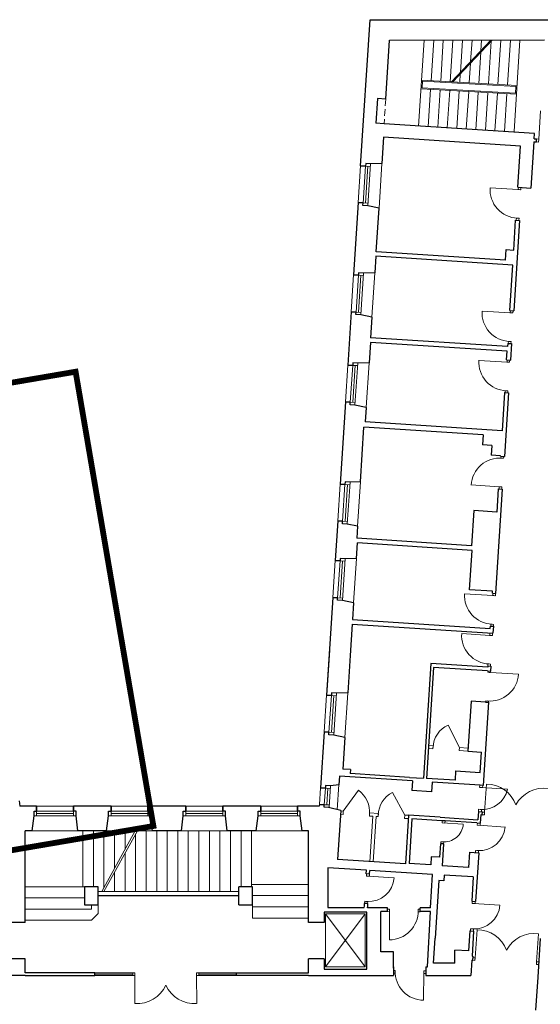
# Model space of a CAD drawing. Header units: millimetres. Extents: x 6904000 to 7075021, y 297772 to 407623.
# Tile 7 of 91: x 6954220 to 6955010, y 375165 to 376660. Entities that reach past the tile are written whole.
import ezdxf

# ---------------------------------------------------------------- set-up
doc = ezdxf.new("R2010")
doc.units = ezdxf.units.MM
doc.linetypes.add('MCS - PW - 2 piętro (2026.04.21)_do wysłania$0$DASHED', pattern=[19.05, 12.7, -6.35])
for name, color, linetype, lineweight in [('MCS - PW - 2 piętro (2026.04.21)_do wysłania$0$Drzwi i okna', 8, 'Continuous', 9), ('MCS - PW - 2 piętro (2026.04.21)_do wysłania$0$Przekrojowa', 8, 'Continuous', 25), ('MCS - PW - 2 piętro (2026.04.21)_do wysłania$0$Ramka', 8, 'Continuous', 9), ('MCS - PW - 2 piętro (2026.04.21)_do wysłania$0$S3_obrys zakresu', 8, 'Continuous', 5), ('MCS - PW - 2 piętro (2026.04.21)_do wysłania$0$Widokowa', 8, 'Continuous', 9)]:
    doc.layers.add(name, color=color, linetype=linetype, lineweight=lineweight)

# ---------------------------------------------------------------- blocks, each defined once
blk = doc.blocks.new('MCS - PW - 2 piętro (2026.04.21)_do wysłania$0$zw$2918')
at = {"layer": 'MCS - PW - 2 piętro (2026.04.21)_do wysłania$0$Drzwi i okna', "color": 0}
for p, q in [((3569.7, -430.1), (3574.6, -344.7)), ((3569.1, -439.1), (3562.6, -438.7)), ((3569.7, -430.1), (3563.1, -429.7)), ((3569.7, -430.1), (3569.1, -439.1)), ((3507.5, -583.5), (3422.1, -578)), ((3506.5, -583.4), (3515.4, -584)), ((3507.9, -576.5), (3507.5, -583.5)), ((3515.4, -584), (3515.9, -576.8)), ((3500.9, -670.1), (3509.9, -670.7)), ((3501.9, -670.2), (3501.5, -676.2)), ((3509.9, -670.7), (3509.5, -676.4)), ((3483.3, -957.6), (3398, -952.1)), ((3483.8, -950.6), (3483.3, -957.6)), ((3491.3, -958.1), (3491.8, -950.9)), ((3482.3, -957.6), (3491.3, -958.1)), ((3476.7, -1044.3), (3485.7, -1044.9)), ((3477.7, -1044.3), (3477.3, -1050.3)), ((3485.7, -1044.9), (3485.3, -1050.6)), ((3473.5, -1107.4), (3388.1, -1101.9)), ((3473.9, -1100.4), (3473.5, -1107.4)), ((3481.4, -1107.9), (3481.9, -1100.7)), ((3472.5, -1107.3), (3481.4, -1107.9)), ((3466.9, -1194), (3475.9, -1194.6)), ((3467.9, -1194.1), (3467.5, -1200.1)), ((3475.9, -1194.6), (3475.5, -1200.3)), ((3454.2, -1398.8), (3463.2, -1399.3)), ((3455.2, -1398.8), (3455.6, -1392.8)), ((3463.2, -1399.3), (3463.6, -1393.3)), ((3449.9, -1485.6), (3364.5, -1480.3)), ((3448.9, -1485.5), (3457.8, -1486.1)), ((3449.4, -1492.6), (3449.9, -1485.6)), ((3457.8, -1486.1), (3457.4, -1493.1)), ((3430.1, -1816), (3344.8, -1810.6)), ((3429.1, -1816), (3438.1, -1816.6)), ((3430.5, -1809), (3430.1, -1816)), ((3438.1, -1816.6), (3438.5, -1809.5)), ((3423.5, -1902.7), (3432.5, -1903.3)), ((3424.5, -1902.8), (3424.1, -1908.8)), ((3432.5, -1903.3), (3432.1, -1909.3)), ((3421.3, -1936.7), (3336, -1931.2)), ((3420.3, -1936.7), (3429.3, -1937.3)), ((3421.8, -1929.7), (3421.3, -1936.7)), ((3429.3, -1937.3), (3429.7, -1930.2)), ((3414.7, -2023.4), (3423.7, -2024)), ((3415.7, -2023.5), (3415.3, -2029.5)), ((3423.7, -2024), (3423.3, -2030)), ((3415.1, -2048.8), (3415.3, -2044.5)), ((3424, -2049.4), (3415.1, -2048.8)), ((3423.3, -2045.1), (3423, -2049.3)), ((3423, -2049.3), (3508.4, -2054.9)), ((3409.4, -2135.5), (3409.1, -2139.3)), ((3418.4, -2136.1), (3409.4, -2135.5)), ((3417.4, -2136), (3417.1, -2139.9)), ((3405.2, -2473.6), (3411.2, -2388.3)), ((3390.5, -2398.4), (3390.9, -2391.8)), ((3399.6, -2399), (3390.6, -2398.4)), ((3395, -2398.7), (3474.8, -2403.8)), ((3399.5, -2399), (3399.9, -2392.4)), ((3387.1, -2464.9), (3386.7, -2471.4)), ((3396.1, -2465.5), (3387.1, -2464.9)), ((3395.7, -2472), (3396.1, -2465.5)), ((3398.7, -2473.2), (3405.2, -2473.6)), ((3405.3, -2472.6), (3404.7, -2481.6)), ((3276.3, -2506.3), (3276.7, -2499.7)), ((3285.3, -2506.8), (3276.3, -2506.3)), ((3276.3, -2506.3), (3340.7, -2510.4)), ((3285.3, -2506.8), (3285.7, -2500.3)), ((3383.1, -2513.1), (3383.5, -2506.6)), ((3392.1, -2513.7), (3392.5, -2507.1)), ((3404.7, -2481.6), (3398.2, -2481.2)), ((3392.1, -2513.7), (3383.2, -2513.2)), ((3387.6, -2513.4), (3467.4, -2518.6)), ((3272.7, -2563.1), (3272.2, -2569.5)), ((3281.6, -2563.6), (3272.7, -2563.1)), ((3281.2, -2570.1), (3281.6, -2563.6)), ((3378.2, -2589.9), (3377.7, -2596.4)), ((3387.1, -2590.5), (3378.2, -2589.9)), ((3386.7, -2597), (3387.1, -2590.5)), ((3046.8, -2667.4), (3047.3, -2660.8)), ((3055.9, -2667.9), (3046.9, -2667.4)), ((3051.3, -2667.7), (3131.2, -2672.8)), ((3055.8, -2667.9), (3056.2, -2661.4)), ((3041.9, -2744.1), (3041.5, -2750.6)), ((3050.9, -2744.7), (3041.9, -2744.1)), ((3050.5, -2751.2), (3050.9, -2744.7)), ((3367.7, -2750.6), (3368.1, -2744.1)), ((3376.7, -2751.2), (3377.1, -2744.6)), ((3116.9, -2767.6), (3110.4, -2767.5)), ((3110.4, -2775.5), (3116.9, -2775.6)), ((3116.9, -2775.6), (3116.7, -2861.1)), ((3116.9, -2776.6), (3116.9, -2767.6)), ((3203.8, -2776.7), (3203.8, -2767.7)), ((3203.8, -2767.7), (3210.4, -2767.7)), ((3203.8, -2775.7), (3210.4, -2775.7)), ((3376.7, -2751.2), (3367.7, -2750.6)), ((3372.2, -2750.9), (3452, -2756.1)), ((3362.7, -2827.4), (3362.3, -2833.9)), ((3371.7, -2828), (3362.7, -2827.4)), ((3371.3, -2834.5), (3371.7, -2828)), ((3376.8, -2915.7), (3382.7, -2830.4)), ((3563.4, -2927.7), (3569, -2842.4)), ((3376.2, -2923.6), (3369.7, -2923.2)), ((3370.2, -2915.3), (3376.7, -2915.7)), ((3376.8, -2914.7), (3376.2, -2923.6)), ((3563.4, -2926.7), (3562.8, -2935.7)), ((3569.9, -2928.2), (3563.4, -2927.7)), ((3134.3, -2954.4), (3128.8, -2954.3)), ((3134.2, -2963.4), (3134.3, -2954.4)), ((3221.2, -2959.2), (3220.4, -3044.7)), ((3221.1, -2964.2), (3221.2, -2955.2)), ((3221.2, -2955.2), (3227.9, -2955.2)), ((3562.8, -2935.7), (3569.3, -2936.1)), ((2344.7, -2961.1), (2338.2, -2961.1)), ((2338.2, -2969.1), (2344.7, -2969.1)), ((2344.7, -2969.1), (2344.6, -3054.6)), ((2344.7, -2970.1), (2344.7, -2961.1)), ((2531.8, -2970.1), (2531.7, -2961.1)), ((2531.7, -2961.1), (2538.2, -2961.1)), ((2538.2, -2969.1), (2531.8, -2969.1)), ((2531.8, -2969.1), (2531.9, -3054.6)), ((3134.2, -2962.4), (3128.8, -2962.3)), ((3227.4, -2963.2), (3221.2, -2963.2))]:
    blk.add_line(p, q, dxfattribs=at)
at = {"layer": 'MCS - PW - 2 piętro (2026.04.21)_do wysłania$0$Drzwi i okna', "color": 0, "ltscale": 1.6}
for p, q in [((3329.2, -2277.6), (3294.8, -2209.1)), ((2976.8, -2470.3), (3022.7, -2406.9)), ((3163, -2482.3), (3125.6, -2413.6))]:
    blk.add_line(p, q, dxfattribs=at)
for centre, radius, start, end in [((3508.7, -583.7), 86.7, 176.193, 267.8036), ((3484.5, -957.9), 86.7, 176.193, 267.8036), ((3474.7, -1107.6), 86.7, 176.193, 267.8036), ((3451.1, -1485.5), 86.7, 84.979, 176.5896), ((3431.3, -1816.3), 86.7, 176.193, 267.8036), ((3422.5, -1937), 86.7, 176.193, 267.8036), ((3421.8, -2049.4), 86.7, 264.7676, 356.3783), ((3326.4, -2279.7), 77.4, 114.1138, 177.9529), ((3410.9, -2483.8), 95.4, 20.051, 89.8558), ((2975.9, -2472.7), 80.7, 354.5264, 54.6033), ((3163.5, -2484.8), 80.7, 117.9982, 178.0752), ((3399, -2388.1), 77.4, 264.5446, 348.3084), ((3584.7, -2496.1), 95.4, 81.999, 151.8038), ((3283.1, -2505.9), 57.8, 264.0905, 355.5263), ((3117.1, -2774.3), 86.7, 269.771, 1.3816), ((3382.5, -2925.8), 95.4, 20.4286, 90.2334), ((3556.3, -2937), 95.4, 82.3767, 152.1814), ((3221, -2957.9), 86.7, 177.9873, 269.5979), ((2351.1, -2959.4), 95.4, 266.0716, 335.8764), ((2525.3, -2959.4), 95.4, 204.1236, 273.9284)]:
    blk.add_arc(centre, radius, start, end, dxfattribs=at)
at = {"layer": 'MCS - PW - 2 piętro (2026.04.21)_do wysłania$0$Drzwi i okna', "color": 0}
for centre, radius, start, end in [((3505.8, -661.7), 78.2, 84.6681, 87.9667), ((3481.7, -1035.8), 78.2, 84.6681, 87.9667), ((3471.9, -1185.6), 78.2, 84.6681, 87.9667), ((3458.1, -1407.8), 78.2, 264.816, 268.1145), ((3428.5, -1894.2), 78.2, 84.6681, 87.9667), ((3419.7, -2014.9), 78.2, 84.6681, 87.9667), ((3414.5, -2127.1), 78.2, 84.6046, 87.9032), ((3482.9, -2482.5), 78.2, 174.3635, 177.6621), ((3389.8, -2512.7), 77.8, 266.3349, 355.7089), ((3283.2, -2485.4), 78.2, 264.6739, 267.9724), ((3388.7, -2512.3), 78.2, 264.6779, 267.9764), ((3053.6, -2667), 77.8, 266.3349, 355.7089), ((3052.5, -2666.5), 78.2, 264.6779, 267.9764), ((3195, -2772.3), 78.2, 178.2461, 181.5447), ((3374.4, -2750.2), 77.8, 266.3349, 355.7089), ((3373.3, -2749.8), 78.2, 264.6779, 267.9764), ((3454.5, -2924), 78.2, 174.7412, 178.0397), ((3485.2, -2926), 78.2, 354.5703, 357.8689), ((3143.1, -2959), 78.2, 357.8242, 1.1228), ((2422.8, -2965.8), 78.2, 178.2653, 181.5639), ((2453.6, -2965.8), 78.2, 358.4361, 1.7347)]:
    blk.add_arc(centre, radius, start, end, dxfattribs=at)
at = {"layer": 'MCS - PW - 2 piętro (2026.04.21)_do wysłania$0$Przekrojowa', "color": 0, "ltscale": 1.6}
for p, q in [((3029.2, -511.4), (3057.8, -68.3)), ((3057.8, -68.3), (3602.8, -67.7)), ((3105.4, -308.9), (3116.9, -130)), ((3116.9, -130), (3587.4, -129.3)), ((3080.4, -307.2), (3075.6, -382.1)), ((3105.4, -308.9), (3080.4, -307.2)), ((3100.5, -383.7), (3075.6, -382.1)), ((3556.6, -413.2), (3100.5, -383.7)), ((3555.6, -429.2), (3556.6, -413.2)), ((3099, -424.8), (3093.8, -504.8)), ((3514.1, -451.6), (3099, -424.8)), ((3555, -438.2), (3546, -578.9)), ((3555, -438.2), (3562.6, -438.7)), ((3555.6, -429.2), (3563.1, -429.7)), ((3562.6, -438.7), (3563.1, -429.7)), ((3506, -576.3), (3514.1, -451.6)), ((3093.8, -504.8), (3059.4, -505.5)), ((3506, -576.3), (3546, -578.9)), ((3022, -623.1), (3007.9, -842.7)), ((3085.1, -640), (3051.2, -632.8)), ((3076.5, -772.1), (3085.1, -640)), ((3493.7, -766.9), (3499.6, -676.1)), ((3511.6, -676.9), (3493.9, -951.3)), ((3499.6, -676.1), (3511.6, -676.9)), ((3468.7, -797.4), (3076.5, -772.1)), ((3468.7, -797.4), (3470.8, -765.5)), ((3470.8, -765.5), (3493.7, -766.9)), ((3075.6, -786), (3072.4, -836.1)), ((3490.8, -812.8), (3075.6, -786)), ((3072.4, -836.1), (3038.1, -836.8)), ((3481.9, -950.6), (3490.8, -812.8)), ((3000.7, -954.5), (2990.2, -1116.1)), ((3481.9, -950.6), (3493.9, -951.3)), ((3063.7, -971.3), (3029.9, -964.1)), ((3063.7, -971.3), (3059.7, -1033.5)), ((3474.8, -1060.3), (3059.7, -1033.5)), ((3058.8, -1047.5), (3054.8, -1109.5)), ((3473.9, -1074.3), (3058.8, -1047.5)), ((3472.2, -1100.2), (3473.9, -1074.3)), ((3475.5, -1050.3), (3474.8, -1060.3)), ((3475.5, -1050.3), (3487.4, -1051.1)), ((3487.4, -1051.1), (3484.2, -1101)), ((3472.2, -1100.2), (3484.2, -1101)), ((3054.8, -1109.5), (3020.4, -1110.3)), ((3465.8, -1200), (3458.3, -1315.8)), ((3477.8, -1200.8), (3465.4, -1393.4)), ((3465.8, -1200), (3477.8, -1200.8)), ((2983, -1227.9), (2966.9, -1477.4)), ((3046.1, -1244.7), (3012.2, -1237.6)), ((3046.1, -1244.7), (3043.2, -1289)), ((3028.5, -1470.8), (3039.3, -1304.8)), ((3401.4, -1328.2), (3039.3, -1304.8)), ((3458.3, -1315.8), (3043.2, -1289)), ((3401.4, -1328.2), (3399.5, -1358.1)), ((3427.4, -1359.9), (3399.5, -1358.1)), ((3427.4, -1359.9), (3425.5, -1389.8)), ((3453.4, -1391.6), (3425.5, -1389.8)), ((3453.4, -1392.6), (3453.4, -1391.6)), ((3453.4, -1392.6), (3465.4, -1393.4)), ((3028.5, -1470.8), (2997.1, -1471.5)), ((3458.9, -1493.2), (3438.5, -1809.5)), ((3446.9, -1492.4), (3442.4, -1562.3)), ((3446.9, -1492.4), (3458.9, -1493.2)), ((3372.6, -1557.8), (3365.7, -1664.6)), ((3442.4, -1562.3), (3372.6, -1557.8)), ((2959.7, -1589.1), (2951.9, -1709.9)), ((3019.8, -1605.3), (2988.9, -1598.8)), ((3019.8, -1605.3), (3017.4, -1642.1)), ((3365.7, -1664.6), (3017.4, -1642.1)), ((3016.5, -1703.3), (3019.5, -1656.2)), ((3367.8, -1678.7), (3019.5, -1656.2)), ((3016.5, -1703.3), (2982.1, -1704)), ((3360.1, -1798.2), (3367.8, -1678.7)), ((2944.7, -1821.6), (2925.6, -2118)), ((3429.9, -1802.7), (3360.1, -1798.2)), ((3429.5, -1809), (3429.9, -1802.7)), ((3429.5, -1809), (3438.5, -1809.5)), ((3007.7, -1838.5), (2973.9, -1831.3)), ((3007.7, -1838.5), (3004.5, -1888.8)), ((3003.6, -1902.7), (2997.4, -1998.2)), ((3003.6, -1902.7), (3430.7, -1930.3)), ((3004.5, -1888.8), (3422.6, -1915.7)), ((3422.6, -1915.7), (3423.1, -1908.8)), ((3423.1, -1908.8), (3432.1, -1909.3)), ((3432.1, -1909.3), (3430.7, -1930.3)), ((2934.4, -1981.3), (2925.6, -2118)), ((2997.4, -1998.2), (2990.1, -2111.4)), ((3242.4, -2022.4), (3219.9, -2370.6)), ((3415, -2033.5), (3242.4, -2022.4)), ((3415.2, -2029.5), (3415, -2033.5)), ((3415.2, -2029.5), (3424.3, -2030.1)), ((3424.3, -2030.1), (3423.3, -2045.1)), ((3250.6, -2033.9), (3228.7, -2371.2)), ((3414.3, -2044.5), (3250.6, -2033.9)), ((3414.3, -2044.5), (3423.3, -2045.1)), ((2990.1, -2111.4), (2955.8, -2112.2)), ((3364.3, -2136.4), (3354.5, -2288.2)), ((3408.1, -2139.3), (3364.3, -2136.4)), ((3417.1, -2139.9), (3400.8, -2392.4)), ((3408.1, -2139.3), (3417.2, -2139.9)), ((2918.4, -2229.8), (2907.4, -2399.4)), ((2981.4, -2246.6), (2947.6, -2239.5)), ((2981.4, -2246.6), (2975.2, -2342.8)), ((3354.5, -2288.2), (3396.2, -2290.9)), ((3392.2, -2352.8), (3396.2, -2290.9)), ((2998.2, -2344.3), (2975.2, -2342.8)), ((2998.2, -2344.3), (2997.4, -2356.3)), ((3177.2, -2367.9), (2997.4, -2356.3)), ((3317.6, -2348), (3315.7, -2376.8)), ((3317.6, -2348), (3392.2, -2352.8)), ((2963.1, -2390.5), (2937.6, -2393.6)), ((2964.8, -2364.3), (2963.1, -2390.5)), ((3186.3, -2378.6), (2964.8, -2364.3)), ((3177.2, -2367.9), (3219.9, -2370.6)), ((3186.3, -2378.6), (3184.4, -2407.5)), ((3315.7, -2376.8), (3228.7, -2371.2)), ((3246.1, -2382.5), (3244.3, -2411.4)), ((3391.8, -2391.9), (3246.1, -2382.5)), ((3244.3, -2411.4), (3184.4, -2407.5)), ((3400.8, -2392.4), (3391.8, -2391.9)), ((1993, -2438.8), (1995.8, -2455.3)), ((2904.2, -2449.8), (2903.8, -2455.3)), ((2046.2, -2455.3), (1995.8, -2455.3)), ((2272.2, -2455.3), (2158.2, -2455.3)), ((2499.2, -2455.3), (2384.2, -2455.3)), ((2726.2, -2455.3), (2611.2, -2455.3)), ((2903.8, -2455.3), (2838.2, -2455.3)), ((2968.8, -2468.8), (2932.2, -2459.4)), ((2968.8, -2468.8), (2959.2, -2617.5)), ((3386.7, -2471.4), (3385.1, -2496.6)), ((3386.7, -2471.4), (3398.8, -2472.2)), ((3398.2, -2481.2), (3398.8, -2472.2)), ((2032.6, -2530.3), (2038.4, -2485.1)), ((2171.7, -2530.3), (2166, -2485.1)), ((2258.6, -2530.3), (2264.4, -2485.1)), ((2397.7, -2530.3), (2392, -2485.1)), ((2485.6, -2530.3), (2491.4, -2485.1)), ((2624.7, -2530.3), (2619, -2485.1)), ((2712.6, -2530.3), (2718.4, -2485.1)), ((2851.7, -2530.3), (2846, -2485.1)), ((3174.5, -2483.1), (3165, -2630.7)), ((3270.3, -2489.2), (3174.5, -2483.1)), ((3184.9, -2493.7), (3176.2, -2629.5)), ((3275.7, -2499.6), (3184.9, -2493.7)), ((3270.3, -2489.2), (3385.1, -2496.6)), ((3285.7, -2500.3), (3275.7, -2499.6)), ((3381.5, -2506.4), (3285.7, -2500.3)), ((3381.5, -2506.4), (3393.4, -2507.2)), ((3393.4, -2507.2), (3395.1, -2481)), ((3395.1, -2481), (3398.2, -2481.2)), ((2011.9, -2808.1), (2011.9, -2530.3)), ((2032.6, -2530.3), (2011.9, -2530.3)), ((2258.6, -2530.3), (2171.7, -2530.3)), ((2485.6, -2530.3), (2397.7, -2530.3)), ((2712.6, -2530.3), (2624.7, -2530.3)), ((2870.9, -2530.3), (2851.7, -2530.3)), ((2870.9, -2808.1), (2870.9, -2530.3)), ((3271.2, -2569.5), (3268.6, -2610.4)), ((3281.2, -2570.1), (3271.2, -2569.5)), ((3281.2, -2570.1), (3277, -2636)), ((3359.8, -2595.2), (3356.8, -2641.1)), ((3359.8, -2595.2), (3387.6, -2597)), ((3387.6, -2597), (3378.1, -2744.7)), ((3165, -2630.7), (2959.2, -2617.5)), ((3242, -2633.7), (3176.2, -2629.5)), ((3243.6, -2608.8), (3242, -2633.7)), ((3268.6, -2610.4), (3243.6, -2608.8)), ((3046.9, -2649.8), (2930.1, -2642.2)), ((2930.1, -2642.2), (2930.1, -2763.2)), ((3046.3, -2660.7), (3046.9, -2649.8)), ((3056.2, -2661.4), (3056.8, -2650.4)), ((3247.5, -2662.7), (3056.8, -2650.4)), ((3356.8, -2641.1), (3277, -2636)), ((3056.2, -2661.4), (3046.3, -2660.7)), ((3241.8, -2763.5), (3247.5, -2662.7)), ((3267, -2681.4), (3255.7, -2856.1)), ((3281.9, -2682.4), (3267, -2681.4)), ((3283.1, -2664.4), (3281.9, -2682.4)), ((3370.9, -2670.1), (3283.1, -2664.4)), ((3370.9, -2670.1), (3366.3, -2743.9)), ((2191.9, -2699.8), (2191.9, -2754.8)), ((2232.9, -2699.8), (2191.9, -2699.8)), ((2232.9, -2754.8), (2232.9, -2699.8)), ((2659.9, -2754.8), (2659.9, -2699.8)), ((2700.9, -2699.8), (2659.9, -2699.8)), ((2700.9, -2754.8), (2700.9, -2699.8)), ((2232.9, -2726.8), (2659.9, -2726.8)), ((3366.3, -2743.9), (3378.1, -2744.7)), ((2191.9, -2754.8), (2232.9, -2754.8)), ((2659.9, -2754.8), (2700.9, -2754.8)), ((3048.6, -2777), (2918.9, -2777)), ((2918.9, -2777), (2918.9, -2808.1)), ((2930.1, -2763.2), (3040.5, -2763.2)), ((3040.5, -2763.2), (3040.8, -2758.7)), ((3040.8, -2758.7), (3041.2, -2750.4)), ((3051.2, -2751), (3041.2, -2750.4)), ((3048.6, -2949.8), (3048.6, -2777)), ((3050.5, -2763.5), (3050.7, -2759.3)), ((3090.8, -2763.5), (3050.5, -2763.5)), ((3050.7, -2759.3), (3051.2, -2751)), ((3110.4, -2763.5), (3090.8, -2763.5)), ((3090.8, -2897.5), (3090.8, -2775.5)), ((3110.4, -2775.5), (3090.8, -2775.5)), ((3110.4, -2775.5), (3110.4, -2763.5)), ((3241.8, -2763.5), (3210.4, -2763.5)), ((3210.4, -2775.5), (3210.4, -2763.5)), ((3241.8, -2775.5), (3210.4, -2775.5)), ((3232.4, -2943.5), (3241.8, -2775.5)), ((2011.9, -2808.1), (1963.9, -2808.1)), ((2918.9, -2808.1), (2870.9, -2808.1)), ((3360.5, -2833.8), (3356.7, -2894.6)), ((3360.5, -2833.8), (3356.7, -2894.6)), ((3360.5, -2833.8), (3372.3, -2834.5)), ((3372.3, -2834.5), (3367.4, -2911.1)), ((3250.8, -2931.7), (3255.7, -2856.1)), ((3574.4, -2856.9), (3566.8, -2974.4)), ((3128.8, -2897.5), (3090.8, -2897.5)), ((3128.8, -2947.5), (3128.8, -2897.5)), ((3315.6, -2931.7), (3315.6, -2892)), ((3356.7, -2894.6), (3315.6, -2892)), ((2011.9, -2919.1), (1963.9, -2919.1)), ((2011.9, -2961.1), (2011.9, -2919.1)), ((2870.9, -2961.1), (2870.9, -2919.1)), ((2918.9, -2919.1), (2870.9, -2919.1)), ((2918.9, -2919.1), (2918.9, -2949.8)), ((3366.6, -2923), (3363.6, -2969.1)), ((3366.6, -2923), (3369.7, -2923.2)), ((3366.6, -2923), (3369.7, -2923.2)), ((3367.4, -2911.1), (3370.5, -2911.3)), ((3369.7, -2923.2), (3370.5, -2911.3)), ((2918.9, -2949.8), (3048.6, -2949.8)), ((3128.8, -2943.5), (3128.8, -2969.1)), ((3227.4, -2943.5), (3227.4, -2969.1)), ((3227.4, -2943.5), (3232.4, -2943.5)), ((3315.6, -2931.7), (3250.8, -2931.7)), ((2011.9, -2969.1), (1787.9, -2969.1)), ((1999.9, -2969.1), (1996.9, -2969.1)), ((2222.8, -2961.1), (2011.9, -2961.1)), ((2011.9, -2969.1), (2222.8, -2969.1)), ((2222.8, -2969.1), (2222.8, -2961.1)), ((2652.8, -2969.1), (2652.8, -2961.1)), ((2652.8, -2961.1), (2870.9, -2961.1)), ((2870.9, -2969.1), (2652.8, -2969.1)), ((2870.9, -2969.1), (3128.8, -2969.1)), ((3227.4, -2969.1), (3363.6, -2969.1)), ((3566.8, -2974.4), (3560.3, -3074.7))]:
    blk.add_line(p, q, dxfattribs=at)
at = {"layer": 'MCS - PW - 2 piętro (2026.04.21)_do wysłania$0$Przekrojowa', "color": 0}
for p, q in [((3044.7, -504.6), (3044.2, -512.3)), ((3059.4, -505.5), (3044.7, -504.6)), ((3044.2, -512.3), (3029.2, -511.4)), ((3029.2, -511.4), (3044.2, -512.3)), ((3037, -624.1), (3022, -623.1)), ((3022, -623.1), (3037, -624.1)), ((3036.5, -631.9), (3037, -624.1)), ((3051.2, -632.8), (3036.5, -631.9)), ((3023.3, -835.9), (3022.8, -843.6)), ((3038.1, -836.8), (3023.3, -835.9)), ((3022.8, -843.6), (3007.9, -842.7)), ((3007.9, -842.7), (3022.8, -843.6)), ((3015.6, -955.4), (3000.7, -954.5)), ((3000.7, -954.5), (3015.6, -955.4)), ((3015.1, -963.2), (3015.6, -955.4)), ((3029.9, -964.1), (3015.1, -963.2)), ((3005.2, -1117.1), (2990.2, -1116.1)), ((2990.2, -1116.1), (3005.2, -1117.1)), ((3005.7, -1109.3), (3005.2, -1117.1)), ((3020.4, -1110.3), (3005.7, -1109.3)), ((2997.9, -1228.8), (2983, -1227.9)), ((2983, -1227.9), (2997.9, -1228.8)), ((2997.4, -1236.6), (2997.9, -1228.8)), ((3012.2, -1237.6), (2997.4, -1236.6)), ((2981.8, -1478.3), (2966.9, -1477.4)), ((2966.9, -1477.4), (2981.8, -1478.3)), ((2982.3, -1470.6), (2981.8, -1478.3)), ((2997.1, -1471.5), (2982.3, -1470.6)), ((2974.6, -1590.1), (2959.7, -1589.1)), ((2959.7, -1589.1), (2974.6, -1590.1)), ((2974.1, -1597.8), (2974.6, -1590.1)), ((2988.9, -1598.8), (2974.1, -1597.8)), ((2967.3, -1703.1), (2966.8, -1710.8)), ((2982.1, -1704), (2967.3, -1703.1)), ((2966.8, -1710.8), (2951.9, -1709.9)), ((2951.9, -1709.9), (2966.8, -1710.8)), ((2959.6, -1822.6), (2944.7, -1821.6)), ((2944.7, -1821.6), (2959.6, -1822.6)), ((2959.1, -1830.4), (2959.6, -1822.6)), ((2973.9, -1831.3), (2959.1, -1830.4)), ((2940.5, -2119), (2925.6, -2118)), ((2925.6, -2118), (2940.5, -2119)), ((2941, -2111.2), (2940.5, -2119)), ((2955.8, -2112.2), (2941, -2111.2)), ((2933.3, -2230.8), (2918.4, -2229.8)), ((2918.4, -2229.8), (2933.3, -2230.8)), ((2932.8, -2238.5), (2933.3, -2230.8)), ((2947.6, -2239.5), (2932.8, -2238.5)), ((2922.4, -2400.4), (2907.4, -2399.4)), ((2907.4, -2399.4), (2922.4, -2400.4)), ((2922.9, -2392.7), (2922.4, -2400.4)), ((2937.6, -2393.6), (2922.9, -2392.7)), ((2937.6, -2393.6), (2922.9, -2392.7)), ((2919.1, -2450.8), (2904.2, -2449.8)), ((2904.2, -2449.8), (2919.1, -2450.8)), ((2918.6, -2458.5), (2919.1, -2450.8)), ((2038.4, -2485.1), (2038.4, -2470.3)), ((2038.4, -2470.3), (2046.2, -2470.3)), ((2046.2, -2470.3), (2046.2, -2455.3)), ((2046.2, -2455.3), (2046.2, -2470.3)), ((2158.2, -2470.3), (2158.2, -2455.3)), ((2158.2, -2455.3), (2158.2, -2470.3)), ((2166, -2470.3), (2158.2, -2470.3)), ((2166, -2485.1), (2166, -2470.3)), ((2264.4, -2485.1), (2264.4, -2470.3)), ((2264.4, -2470.3), (2272.2, -2470.3)), ((2272.2, -2470.3), (2272.2, -2455.3)), ((2272.2, -2455.3), (2272.2, -2470.3)), ((2384.2, -2470.3), (2384.2, -2455.3)), ((2384.2, -2455.3), (2384.2, -2470.3)), ((2392, -2470.3), (2384.2, -2470.3)), ((2392, -2485.1), (2392, -2470.3)), ((2491.4, -2485.1), (2491.4, -2470.3)), ((2491.4, -2470.3), (2499.2, -2470.3)), ((2499.2, -2470.3), (2499.2, -2455.3)), ((2499.2, -2455.3), (2499.2, -2470.3)), ((2611.2, -2470.3), (2611.2, -2455.3)), ((2611.2, -2455.3), (2611.2, -2470.3)), ((2619, -2470.3), (2611.2, -2470.3)), ((2619, -2485.1), (2619, -2470.3)), ((2718.4, -2485.1), (2718.4, -2470.3)), ((2718.4, -2470.3), (2726.2, -2470.3)), ((2726.2, -2470.3), (2726.2, -2455.3)), ((2726.2, -2455.3), (2726.2, -2470.3)), ((2838.2, -2470.3), (2838.2, -2455.3)), ((2838.2, -2455.3), (2838.2, -2470.3)), ((2846, -2470.3), (2838.2, -2470.3)), ((2846, -2485.1), (2846, -2470.3)), ((2933.4, -2459.5), (2918.6, -2458.5))]:
    blk.add_line(p, q, dxfattribs=at)
at = {"layer": 'MCS - PW - 2 piętro (2026.04.21)_do wysłania$0$Widokowa', "color": 0, "ltscale": 1.6}
for p, q in [((3205.3, -390.5), (3222.1, -129.8)), ((3243.2, -253), (3251.2, -129.8)), ((3272.2, -254.6), (3280.2, -129.7)), ((3301.2, -256.2), (3309.3, -129.7)), ((3305.2, -256.4), (3424.3, -129.5)), ((3309.4, -256.6), (3428.7, -129.5)), ((3332, -227.8), (3338.4, -129.7)), ((3363.2, -194.6), (3367.4, -129.6)), ((3394.5, -161.3), (3396.5, -129.6)), ((3417, -262.6), (3425.3, -133.1)), ((3445.9, -264.2), (3454.6, -129.5)), ((3474.9, -265.8), (3483.7, -129.5)), ((3494.8, -407.3), (3512.8, -129.4)), ((3388, -261), (3394.1, -166.3)), ((3359.1, -259.4), (3362.9, -199.6)), ((3330.1, -257.8), (3331.7, -232.8)), ((3214.3, -251.4), (3503.9, -267.4)), ((3215.8, -274.9), (3217.1, -254.5)), ((3217.1, -254.5), (3500.7, -270.2)), ((3212.6, -277.7), (3502.1, -293.8)), ((3215.8, -274.9), (3499.3, -290.6)), ((3234.2, -392.4), (3241.5, -279.4)), ((3263.2, -394.2), (3270.5, -281)), ((3292.1, -396.1), (3299.5, -282.6)), ((3321.1, -398), (3328.4, -284.2)), ((3350, -399.9), (3357.4, -285.8)), ((3378.9, -401.7), (3386.3, -287.4)), ((3407.9, -403.6), (3415.3, -289)), ((3436.8, -405.5), (3444.2, -290.6)), ((3465.8, -407.3), (3473.2, -292.2)), ((3499.3, -290.6), (3500.7, -270.2)), ((3093.8, -504.8), (3085.1, -640)), ((3029.2, -511.4), (3022, -623.1)), ((3072.4, -836.1), (3063.7, -971.3)), ((3007.9, -842.7), (3000.7, -954.5)), ((2990.2, -1116.1), (2983, -1227.9)), ((3054.8, -1109.5), (3046.1, -1244.7)), ((2966.9, -1477.4), (2959.7, -1589.1)), ((3028.5, -1470.8), (3019.8, -1605.3)), ((3016.5, -1703.3), (3007.7, -1838.5)), ((2951.9, -1709.9), (2944.7, -1821.6)), ((2925.6, -2118), (2918.4, -2229.8)), ((2990.1, -2111.4), (2981.4, -2246.6)), ((3249.3, -2272.4), (3235.2, -2271.5)), ((3248.8, -2281.4), (3234.6, -2280.5)), ((3249.3, -2272.4), (3248.8, -2281.4)), ((3329.2, -2277.6), (3328.6, -2286.6)), ((3354.5, -2288.2), (3328.6, -2286.6)), ((3355.1, -2279.3), (3329.2, -2277.6)), ((2963.2, -2389.4), (2958.2, -2466.1)), ((2907.4, -2399.4), (2904.2, -2449.8)), ((2158.2, -2455.3), (2046.2, -2455.3)), ((2384.2, -2455.3), (2272.2, -2455.3)), ((2611.2, -2455.3), (2499.2, -2455.3)), ((2838.2, -2455.3), (2726.2, -2455.3)), ((2976.2, -2480.3), (2968.1, -2479.8)), ((2976.8, -2470.3), (2968.7, -2469.8)), ((2976.2, -2480.3), (2976.8, -2470.3)), ((3056, -2485.4), (3056.6, -2475.4)), ((3083.1, -2477.2), (3056.6, -2475.4)), ((3082.5, -2487.1), (3083.1, -2477.2)), ((3066, -2486.1), (3056, -2485.4)), ((3066, -2486.1), (3057.1, -2623.8)), ((3076, -2486.7), (3067, -2624.4)), ((3082.5, -2487.1), (3076, -2486.7)), ((3162.3, -2492.3), (3163, -2482.3)), ((3173.9, -2493), (3162.3, -2492.3)), ((3174.5, -2483.1), (3163, -2482.3)), ((2177.2, -2530.3), (2027.2, -2530.3)), ((2186.6, -2699.8), (2186.6, -2530.3)), ((2218.6, -2699.8), (2218.6, -2530.3)), ((2244.5, -2713.9), (2345.7, -2530.3)), ((2250.6, -2702.8), (2250.6, -2530.3)), ((2250.6, -2713.9), (2351.9, -2530.3)), ((2403.2, -2530.3), (2253.2, -2530.3)), ((2282.6, -2644.8), (2282.6, -2530.3)), ((2314.6, -2586.8), (2314.6, -2530.3)), ((2346.6, -2713.9), (2346.6, -2539.8)), ((2378.6, -2713.9), (2378.6, -2530.3)), ((2410.6, -2713.9), (2410.6, -2530.3)), ((2442.6, -2713.9), (2442.6, -2530.3)), ((2474.6, -2713.9), (2474.6, -2530.3)), ((2630.2, -2530.3), (2480.2, -2530.3)), ((2506.6, -2713.9), (2506.6, -2530.3)), ((2538.6, -2713.9), (2538.6, -2530.3)), ((2570.6, -2713.9), (2570.6, -2530.3)), ((2602.6, -2713.9), (2602.6, -2530.3)), ((2634.6, -2713.9), (2634.6, -2530.3)), ((2666.6, -2699.8), (2666.6, -2530.3)), ((2698.6, -2699.8), (2698.6, -2530.3)), ((2870.9, -2530.3), (2707.2, -2530.3)), ((2314.6, -2713.9), (2314.6, -2597.8)), ((2282.6, -2713.9), (2282.6, -2655.9)), ((2191.9, -2699.8), (2013.9, -2699.8)), ((2191.9, -2699.8), (2186.6, -2699.8)), ((2232.9, -2713.9), (2659.9, -2713.9)), ((2868.9, -2692.9), (2698.6, -2692.9)), ((2191.9, -2733.8), (2013.9, -2733.8)), ((2868.9, -2726.9), (2700.9, -2726.9)), ((2212.4, -2767.8), (2013.9, -2767.8)), ((2212.4, -2767.8), (2212.4, -2754.8)), ((2232.9, -2754.8), (2232.9, -2781.2)), ((2700.9, -2754.8), (2700.9, -2794.9)), ((2868.9, -2760.9), (2700.9, -2760.9)), ((2212.4, -2801.8), (2013.9, -2801.8)), ((2232.9, -2781.2), (2212.4, -2801.8)), ((2868.9, -2794.9), (2700.9, -2794.9)), ((2923, -2781.8), (3042.7, -2943)), ((2923, -2943), (3042.7, -2781.8)), ((2923, -2781.8), (3042.7, -2781.8)), ((2923, -2943), (2923, -2781.8)), ((3042.7, -2781.8), (3042.7, -2943)), ((3042.7, -2943), (2923, -2943)), ((2222.8, -2961.1), (2338.2, -2961.1)), ((2222.8, -2965.1), (2338.2, -2965.1)), ((2222.8, -2969.1), (2338.2, -2969.1)), ((2338.2, -2961.1), (2338.2, -2969.1)), ((2538.2, -2961.1), (2652.8, -2961.1)), ((2538.2, -2961.1), (2538.2, -2969.1)), ((2538.2, -2965.1), (2652.8, -2965.1)), ((2538.2, -2969.1), (2652.8, -2969.1))]:
    blk.add_line(p, q, dxfattribs=at)
at = {"layer": 'MCS - PW - 2 piętro (2026.04.21)_do wysłania$0$Widokowa', "color": 0, "linetype": 'MCS - PW - 2 piętro (2026.04.21)_do wysłania$0$DASHED', "ltscale": 1.6}
blk.add_line((3105.4, -308.9), (3100.5, -383.7), dxfattribs=at)
at = {"layer": 'MCS - PW - 2 piętro (2026.04.21)_do wysłania$0$Widokowa', "color": 0}
for p, q in [((3051.2, -632.8), (3059.4, -505.5)), ((3036.9, -624.3), (3044.2, -512.3)), ((3044.2, -512.3), (3058.9, -513.3)), ((3044.3, -624.6), (3051.6, -512.8)), ((3037, -624.1), (3051.7, -625.1)), ((3029.9, -964.1), (3038.1, -836.8)), ((3015.6, -955.6), (3022.8, -843.6)), ((3022.8, -843.6), (3037.6, -844.6)), ((3023, -955.9), (3030.2, -844.1)), ((3015.6, -955.4), (3030.4, -956.4)), ((2997.9, -1229.1), (3005.2, -1117.1)), ((3005.2, -1117.1), (3019.9, -1118)), ((3005.3, -1229.3), (3012.5, -1117.6)), ((3012.2, -1237.6), (3020.4, -1110.3)), ((2997.9, -1228.8), (3012.7, -1229.8)), ((2974.6, -1590.3), (2981.8, -1478.3)), ((2981.8, -1478.3), (2996.6, -1479.3)), ((2982, -1590.6), (2989.2, -1478.8)), ((2988.9, -1598.8), (2997.1, -1471.5)), ((2974.6, -1590.1), (2989.4, -1591)), ((2959.6, -1822.8), (2966.8, -1710.8)), ((2966.8, -1710.8), (2981.6, -1711.8)), ((2967, -1823.1), (2974.2, -1711.3)), ((2973.9, -1831.3), (2982.1, -1704)), ((2959.6, -1822.6), (2974.4, -1823.6)), ((2933.3, -2231), (2940.5, -2119)), ((2940.5, -2119), (2955.3, -2119.9)), ((2940.7, -2231.2), (2947.9, -2119.5)), ((2947.6, -2239.5), (2955.8, -2112.2)), ((2933.3, -2230.8), (2948.1, -2231.7)), ((2919.1, -2451), (2922.4, -2400.4)), ((2922.4, -2400.4), (2937.1, -2401.4)), ((2926.5, -2451.2), (2929.7, -2400.9)), ((2933.4, -2459.5), (2937.6, -2393.6)), ((2919.1, -2450.8), (2933.9, -2451.7)), ((2046, -2470.3), (2158.2, -2470.3)), ((2046.2, -2470.3), (2046.2, -2485.1)), ((2046.2, -2477.7), (2158.2, -2477.7)), ((2158.2, -2470.3), (2158.2, -2485.1)), ((2272, -2470.3), (2384.2, -2470.3)), ((2272.2, -2470.3), (2272.2, -2485.1)), ((2272.2, -2477.7), (2384.2, -2477.7)), ((2384.2, -2470.3), (2384.2, -2485.1)), ((2499, -2470.3), (2611.2, -2470.3)), ((2499.2, -2470.3), (2499.2, -2485.1)), ((2499.2, -2477.7), (2611.2, -2477.7)), ((2611.2, -2470.3), (2611.2, -2485.1)), ((2726, -2470.3), (2838.2, -2470.3)), ((2726.2, -2470.3), (2726.2, -2485.1)), ((2726.2, -2477.7), (2838.2, -2477.7)), ((2838.2, -2470.3), (2838.2, -2485.1)), ((2038.4, -2485.1), (2166, -2485.1)), ((2264.4, -2485.1), (2392, -2485.1)), ((2491.4, -2485.1), (2619, -2485.1)), ((2718.4, -2485.1), (2846, -2485.1))]:
    blk.add_line(p, q, dxfattribs=at)

msp = doc.modelspace()

# ---------------------------------------------------------------- linework, layer by layer
at = {"layer": 'MCS - PW - 2 piętro (2026.04.21)_do wysłania$0$S3_obrys zakresu', "ltscale": 1.6, "const_width": 8.77}
msp.add_lwpolyline([(6953653, 376013.7), (6954304.6, 376125.2), (6954422.6, 375435.6), (6953770.9, 375324.2)], close=True, dxfattribs=at)

# ---------------------------------------------------------------- block references
at = {"layer": 'MCS - PW - 2 piętro (2026.04.21)_do wysłania$0$Ramka', "xscale": 0.5, "yscale": 0.5, "zscale": 0.5}
msp.add_blockref('MCS - PW - 2 piętro (2026.04.21)_do wysłania$0$zw$2918', (6953222.3, 376693.4), dxfattribs=at)

doc.saveas('drawing.dxf')
